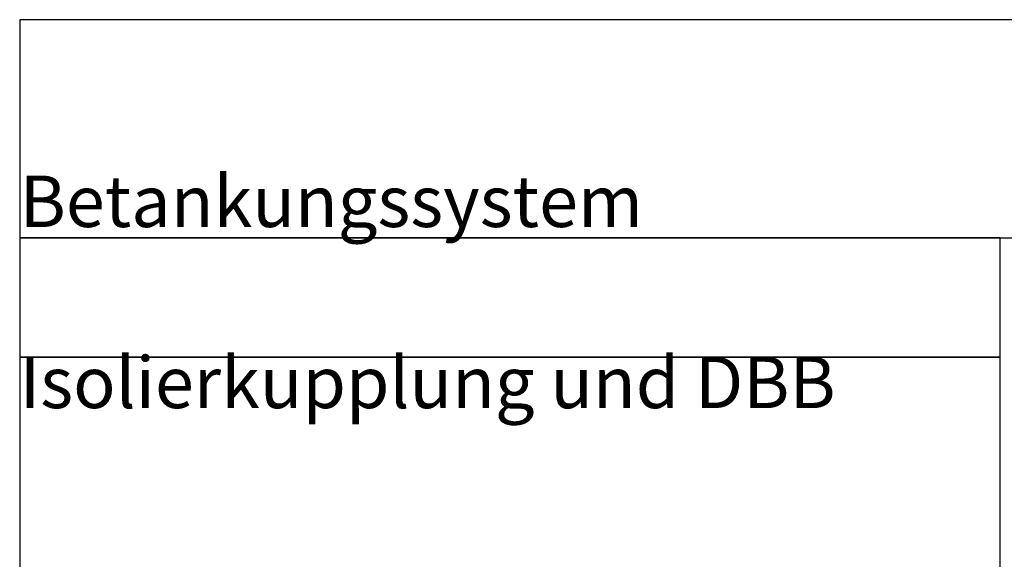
# Model space of a CAD drawing. Header units: millimetres. Extents: x -197187 to 231260338, y -45270 to 70505.
# Tile 43 of 85: x -63672 to 31974, y 18052 to 70505. Entities that reach past the tile are written whole.
import ezdxf

# ---------------------------------------------------------------- set-up
doc = ezdxf.new("R2010")
doc.units = ezdxf.units.MM
doc.header["$LTSCALE"] = 0.5
doc.styles.get("Standard").update_dxf_attribs({"font": 'isocpeur.ttf'})

msp = doc.modelspace()

# ---------------------------------------------------------------- linework, layer by layer
at = {"color": 3}
for points in [[(-63672.453, 49303.187), (127620.801, 49303.187), (127620.801, 70504.519), (-63672.453, 70504.519)], [(-63672.453, 37686.455), (31586.419, 37686.455), (31586.419, 49303.187), (-63672.453, 49303.187)], [(31586.419, 37686.455), (-63672.453, 37686.455), (-63672.453, -45269.811), (31586.419, -45269.811)]]:
    msp.add_lwpolyline(points, close=True, dxfattribs=at)

# ---------------------------------------------------------------- texts
at = {"color": 3, "char_height": 5000, "attachment_point": 1}
for s, width, insert in [('\\pi46257;{\\fArial|b0|i0|c0|p34;Tankwagen- Betankungssystem}', 191293.25449, (-63672.453, 63686.815)), ('\\pi3978.3;{\\fArial|b0|i0|c0|p34;mit Isolierkupplung und DBB}', 95258.87237, (-63672.453, 46082.985))]:
    msp.add_mtext_dynamic_manual_height_columns(s, width=width, gutter_width=12.5, heights=[0], dxfattribs=dict(at, insert=insert))

doc.saveas('drawing.dxf')
